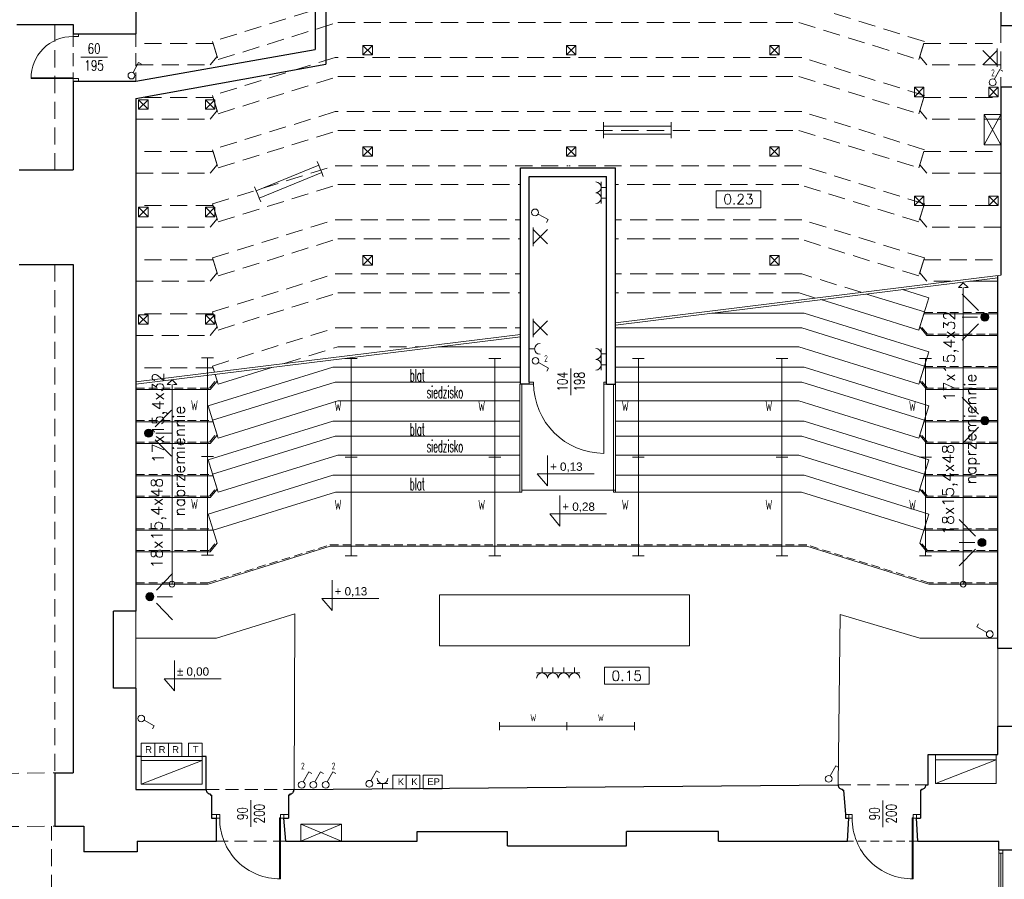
# Model space of a CAD drawing. Header units: millimetres. Extents: x 7052 to 69970, y -1719 to 15326.
# Tile 25 of 160: x 18466 to 19923, y 12388 to 13660. Entities that reach past the tile are written whole.
import ezdxf

# ---------------------------------------------------------------- set-up
doc = ezdxf.new("R2010")
doc.units = ezdxf.units.MM
doc.linetypes.add('HIDDEN', pattern=[9.525, 6.35, -3.175])
for name, color, linetype, lineweight in [('m_cienka', 7, 'Continuous', 5), ('m_drewno', 7, 'Continuous', 9), ('m_elektryka', 10, 'Continuous', 5), ('m_stolarka', 7, 'Continuous', 9), ('m_tekst', 7, 'Continuous', 13), ('m_went+klima', 1, 'Continuous', 5), ('m_wentylacja', 7, 'Continuous', 5), ('m_widok', 7, 'Continuous', 9), ('m_wymiary', 1, 'Continuous', 9), ('m_ściany', 7, 'Continuous', 30)]:
    doc.layers.add(name, color=color, linetype=linetype, lineweight=lineweight)
doc.styles.add('DIM', font='dim', dxfattribs={"width": 0.75})
doc.styles.add('ROMANS', font='Romans.shx', dxfattribs={"height": 0.2})
doc.styles.get("Standard").update_dxf_attribs({"font": 'arial.ttf'})
doc.styles.add('styl1', font='simplex.shx', dxfattribs={"width": 0.75})
doc.styles.add('TABELKA', font='arial.ttf')
doc.styles.add('XFINE', font='tahoma.ttf')

# ---------------------------------------------------------------- blocks, each defined once
blk = doc.blocks.new('drzwi 79')
at = {"layer": 'm_stolarka', "color": 0}
for p, q in [((-6.5, -5), (-6.5, -84)), ((-5, -5), (-5, -84))]:
    blk.add_line(p, q, dxfattribs=at)
for points in [[(-89, -5), (-84, -5), (-84, 5), (-89, 5)], [(-5, -5), (0, -5), (0, 5), (-5, 5)]]:
    blk.add_lwpolyline(points, close=True, dxfattribs=at)
blk.add_arc((-6, -6), 78, 179.2623, 270.7377, dxfattribs=at)
blk = doc.blocks.new('SKRZ7')
at = {"layer": 'm_stolarka', "color": 0}
for p, q in [((-212773.8, 101585.9), (-212863.8, 101585.9)), ((-212773.8, 101584.4), (-212863.8, 101584.4)), ((-212773.8, 101584.4), (-212773.8, 101585.9))]:
    blk.add_line(p, q, dxfattribs=at)
blk.add_arc((-212775, 101585.5), 88.9, 89.2623, 180.7377, dxfattribs=at)
blk = doc.blocks.new('KOTA')
for p, q in [((0, 0), (0, 50)), ((-16.6, 20), (76.8, 20)), ((-16.6, 20), (0, 0))]:
    blk.add_line(p, q)
at = {"style": 'TABELKA', "flags": 4}
blk.add_attdef('POZIOM', (1.4, 25), '', height=13.7, rotation=360, dxfattribs=at)
blk = doc.blocks.new('świetlówka 2')
at = {"layer": 'm_elektryka', "color": 0, "ltscale": 0.4}
for p, q in [((-100, -6), (-100, 0)), ((0, -6), (0, 0)), ((-100, -6), (0, -6)), ((-100, -12), (-100, -6)), ((-100, -18), (-100, -12)), ((0, -12), (0, -6)), ((0, -18), (0, -12)), ((-100, -18), (0, -18)), ((-100, -24), (-100, -18)), ((0, -24), (0, -18))]:
    blk.add_line(p, q, dxfattribs=at)
blk = doc.blocks.new('oprawa ścienna')
at = {"layer": 'm_elektryka', "color": 0}
for p, q in [((10.6, 10.6), (-10.6, -10.6)), ((-10.6, 10.6), (10.6, -10.6))]:
    blk.add_line(p, q, dxfattribs=at)
at = {"layer": 'm_elektryka', "color": 0, "ltscale": 0.4}
blk.add_line((10.6, 13.6), (10.6, -13.6), dxfattribs=at)
blk = doc.blocks.new('gniazdo z u')
at = {"layer": 'm_elektryka', "color": 0}
for p, q in [((-20, -10), (0, -10)), ((-10, -20), (-10, -10))]:
    blk.add_line(p, q, dxfattribs=at)
blk.add_arc((-10, 0), 10, 180, 0, dxfattribs=at)
blk = doc.blocks.new('właczn ik pojedynczy')
at = {"layer": 'm_elektryka', "color": 0}
for p in [(-12.4, 12.7), (0, 0)]:
    blk.add_line(p, (-14.8, 8.3), dxfattribs=at)
blk.add_circle((4.4, -2.4), 5, dxfattribs=at)
blk = doc.blocks.new('świetlówka 1')
at = {"layer": 'm_elektryka', "color": 0, "ltscale": 0.4}
for p, q in [((0, 0), (0, 6)), ((0, 0), (100, 0)), ((0, -6), (0, 0)), ((100, 0), (100, 6)), ((100, -6), (100, 0))]:
    blk.add_line(p, q, dxfattribs=at)

msp = doc.modelspace()

# ---------------------------------------------------------------- hatches: boundary and pattern name
at = {"layer": 'm_elektryka'}
h = msp.add_hatch(color=256, dxfattribs=at)
h.dxf.hatch_style = 1
h.paths.add_polyline_path([(19900.2, 13219.9, 1), (19888.2, 13219.9, 1)])
h = msp.add_hatch(color=256, dxfattribs=at)
h.dxf.hatch_style = 1
h.paths.add_polyline_path([(19900.2, 13066.9, 1), (19888.2, 13066.9, 1)])
h = msp.add_hatch(color=256, dxfattribs=at)
h.dxf.hatch_style = 1
h.paths.add_polyline_path([(18650.9, 13048.3, 1), (18662.9, 13048.3, 1)])
h = msp.add_hatch(color=256, dxfattribs=at)
h.dxf.hatch_style = 1
h.paths.add_polyline_path([(19895.9, 12886.5, 1), (19883.9, 12886.5, 1)])
h = msp.add_hatch(color=256, dxfattribs=at)
h.dxf.hatch_style = 1
h.paths.add_polyline_path([(18652.7, 12806.4, 1), (18664.7, 12806.4, 1)])

# ---------------------------------------------------------------- linework, layer by layer
at = {"layer": 'm_cienka', "linetype": 'HIDDEN', "ltscale": 4}
for p, q in [((18518, 13653), (18518, 13438)), ((19918, 13651), (19918, 13560)), ((18518, 13298), (18518, 12546)), ((18363, 12544), (18518, 12546)), ((18363, 12466), (18518, 12467)), ((18513, 12141), (18513, 12467))]:
    msp.add_line(p, q, dxfattribs=at)
at = {"layer": 'm_cienka', "linetype": 'HIDDEN', "ltscale": 3}
for p, q in [((18545, 13639), (18545, 13569)), ((18638, 13639), (18638, 13569))]:
    msp.add_line(p, q, dxfattribs=at)
at = {"layer": 'm_cienka', "ltscale": 2}
for p, q in [((18974, 13608), (18988, 13622)), ((18974, 13622), (18988, 13608)), ((19275, 13608), (19289, 13622)), ((19275, 13622), (19289, 13608)), ((19576, 13608), (19590, 13622)), ((19576, 13622), (19590, 13608)), ((18595.9, 13604.8), (18556.3, 13604.8)), ((19790, 13546), (19804, 13560)), ((19790, 13560), (19804, 13546)), ((19900, 13546), (19914, 13560)), ((19900, 13560), (19914, 13546)), ((18656, 13527.6), (18642, 13541.6)), ((18656, 13541.6), (18642, 13527.6)), ((18755, 13527.6), (18741, 13541.6)), ((18755, 13541.6), (18741, 13527.6)), ((18974, 13458.1), (18988, 13472.1)), ((18974, 13472.1), (18988, 13458.1)), ((19275, 13458.1), (19289, 13472.1)), ((19275, 13472.1), (19289, 13458.1)), ((19576, 13458.1), (19590, 13472.1)), ((19576, 13472.1), (19590, 13458.1)), ((19790, 13385), (19804, 13399)), ((19790, 13399), (19804, 13385)), ((19900, 13385), (19914, 13399)), ((19900, 13399), (19914, 13385)), ((18656, 13368.6), (18642, 13382.6)), ((18656, 13382.6), (18642, 13368.6)), ((18755, 13368.6), (18741, 13382.6)), ((18755, 13382.6), (18741, 13368.6)), ((18974, 13297.1), (18988, 13311.1)), ((18974, 13311.1), (18988, 13297.1)), ((19576, 13297.1), (19590, 13311.1)), ((19576, 13311.1), (19590, 13297.1)), ((19347.5, 13211.8), (19918, 13282.2)), ((19347.5, 13208.3), (19913.5, 13278.2)), ((19862.3, 12825), (19862.3, 13263.7)), ((19811.2, 13248.7), (19796.4, 13201)), ((18656, 13209.6), (18642, 13223.6)), ((18656, 13223.6), (18642, 13209.6)), ((18755, 13209.6), (18741, 13223.6)), ((18755, 13223.6), (18741, 13209.6)), ((18638, 13124.2), (19207, 13194.4)), ((18638, 13120.7), (19207, 13191)), ((19811.2, 13168.7), (19796.4, 13121)), ((19281.6, 13144.2), (19281.6, 13104.6)), ((18691.4, 12825), (18691.4, 13120.1)), ((19206, 13121), (19206, 12961)), ((19344.5, 12961), (19344.5, 13121)), ((19347.5, 13121), (19347.5, 12961)), ((18744.8, 13088.7), (18759.6, 13041)), ((19811.2, 13088.7), (19796.4, 13041)), ((18744.8, 13008.7), (18759.6, 12961)), ((19811.2, 13008.7), (19796.4, 12961)), ((19209, 12964), (19347.5, 12964)), ((19622.8, 12961), (19344.5, 12961)), ((19803.8, 12904.8), (19622.8, 12961)), ((19811.2, 12928.7), (19803.8, 12904.8)), ((19811.1, 12825), (19630.7, 12881)), ((19913.5, 12825), (19811.1, 12825)), ((18638, 12785), (18638, 12671)), ((18757, 12745), (18873, 12781)), ((18872, 12521), (18873, 12781)), ((19677, 12528), (19680, 12780.3)), ((19798, 12745), (19680, 12780.3)), ((18638, 12745), (18757, 12745)), ((19913.5, 12745), (19798, 12745)), ((19913.5, 12730), (19913.5, 12615)), ((18808.1, 12505.4), (18808.1, 12465.8)), ((19743.3, 12505), (19743.3, 12465.5))]:
    msp.add_line(p, q, dxfattribs=at)
at = {"layer": 'm_cienka'}
for p, q in [((19496.7, 13406.9), (19496.7, 13381.9)), ((19562.7, 13406.9), (19496.7, 13406.9)), ((19562.7, 13381.9), (19562.7, 13406.9)), ((19496.7, 13381.9), (19562.7, 13381.9)), ((19331.3, 12702), (19331.3, 12677)), ((19397.3, 12702), (19331.3, 12702)), ((19397.3, 12677), (19397.3, 12702)), ((19331.3, 12677), (19397.3, 12677))]:
    msp.add_line(p, q, dxfattribs=at)
at = {"layer": 'm_cienka', "linetype": 'HIDDEN', "ltscale": 2}
for p, q in [((19804.5, 13227), (19913.5, 13227)), ((19804.5, 13147), (19913.5, 13147)), ((18638, 13067), (18751.5, 13067)), ((19804.5, 13067), (19913.5, 13067)), ((18638, 12987), (18751.5, 12987)), ((19804.5, 12987), (19913.5, 12987)), ((18638, 12907), (18751.5, 12907)), ((19804.5, 12907), (19913.5, 12907)), ((19795, 12445), (19691, 12445))]:
    msp.add_line(p, q, dxfattribs=at)
at = {"layer": 'm_cienka', "linetype": 'HIDDEN', "ltscale": 4}
for points in [[(19804.7, 13627.7), (19804.7, 13627.7), (19623.3, 13684), (18932.7, 13684), (18751.3, 13627.7), (18751.3, 13627.7)], [(18751.3, 13627.7), (18759.6, 13600.9), (18937, 13656), (19619, 13656), (19796.4, 13600.9), (19804.7, 13627.7)], [(18638, 13593), (18747.7, 13593), (18758.2, 13605.5), (18752.1, 13625), (18638, 13625)], [(19918, 13593), (19808.3, 13593), (19797.8, 13605.5), (19803.9, 13625), (19918, 13625)], [(19804.7, 13547.7), (19804.7, 13547.7), (19623.3, 13604), (18932.7, 13604), (18751.3, 13547.7), (18751.3, 13547.7)], [(18751.3, 13547.7), (18759.6, 13520.9), (18937, 13576), (19619, 13576), (19796.4, 13520.9), (19804.7, 13547.7)], [(18638, 13513), (18747.7, 13513), (18758.2, 13525.5), (18752.1, 13545), (18645.8, 13545)], [(19918, 13513), (19808.3, 13513), (19797.8, 13525.5), (19803.9, 13545), (19918, 13545)], [(19804.7, 13467.7), (19804.7, 13467.7), (19623.3, 13524), (18932.7, 13524), (18751.3, 13467.7), (18751.3, 13467.7)], [(18751.3, 13467.7), (18759.6, 13440.9), (18937, 13496), (19619, 13496), (19796.4, 13440.9), (19804.7, 13467.7)], [(18638, 13433), (18747.7, 13433), (18758.2, 13445.5), (18752.1, 13465), (18638, 13465)], [(19918, 13433), (19808.3, 13433), (19797.8, 13445.5), (19803.9, 13465), (19918, 13465)], [(18751.3, 13387.7), (18751.3, 13387.7), (18932.7, 13444), (19277.3, 13444)], [(19804.7, 13387.7), (19804.7, 13387.7), (19623.3, 13444), (19278.7, 13444)], [(18751.3, 13387.7), (18759.6, 13360.9), (18937, 13416), (19207, 13416)], [(19804.7, 13387.7), (19796.4, 13360.9), (19619, 13416), (19347.5, 13416)], [(18638, 13353), (18747.7, 13353), (18758.2, 13365.5), (18752.1, 13385), (18638, 13385)], [(19918, 13353), (19808.3, 13353), (19797.8, 13365.5), (19803.9, 13385), (19918, 13385)], [(18751.3, 13307.7), (18751.3, 13307.7), (18932.7, 13364), (19207, 13364)], [(19804.7, 13307.7), (19804.7, 13307.7), (19623.3, 13364), (19347.5, 13364)], [(18751.3, 13307.7), (18759.6, 13280.9), (18937, 13336), (19207, 13336)], [(19804.7, 13307.7), (19796.4, 13280.9), (19619, 13336), (19347.5, 13336)], [(18638, 13273), (18747.7, 13273), (18758.2, 13285.5), (18752.1, 13305), (18638, 13305)], [(19844, 13273), (19808.3, 13273), (19797.8, 13285.5), (19803.9, 13305), (19918, 13305)], [(18751.3, 13227.7), (18751.3, 13227.7), (18932.7, 13284), (19207, 13284)], [(19711.2, 13256.7), (19623.3, 13284), (19347.5, 13284)], [(18751.3, 13227.7), (18759.6, 13200.9), (18937, 13256), (19207, 13256)], [(19643.7, 13248.3), (19619, 13256), (19347.5, 13256)], [(18638, 13193), (18747.7, 13193), (18758.2, 13205.5), (18752.1, 13225), (18638, 13225)], [(18751.3, 13147.7), (18751.3, 13147.7), (18932.7, 13204), (19207, 13204)], [(18857.4, 13151.3), (18937, 13176), (19057.5, 13176)], [(18754.2, 13138.5), (18752.1, 13145), (18638, 13145)], [(18751.3, 13147.7), (18754.2, 13138.5)]]:
    msp.add_lwpolyline(points, dxfattribs=at)
at = {"layer": 'm_cienka', "ltscale": 2}
for points in [[(19811.2, 13248.7), (19772.3, 13260.8)], [(19913.5, 13273), (19871.8, 13273)], [(19804.7, 13227.7), (19796.4, 13200.9), (19651.6, 13245.9)], [(19804.7, 13227.7), (19804.7, 13227.7), (19719.2, 13254.2)], [(19811.2, 13168.7), (19626.6, 13226), (19490.3, 13226)], [(19913.5, 13193), (19808.3, 13193), (19797.8, 13205.5), (19803.9, 13225), (19913.5, 13225)], [(19804.7, 13147.7), (19804.7, 13147.7), (19623.3, 13204), (19347.5, 13204)], [(19085.3, 13176), (19207, 13176)], [(19804.7, 13147.7), (19796.4, 13120.9), (19619, 13176), (19347.5, 13176)], [(18744.8, 13088.7), (18929.4, 13146), (19207, 13146)], [(18755.2, 13135.2), (18759.6, 13120.9), (18839, 13145.6)], [(19811.2, 13088.7), (19626.6, 13146), (19347.5, 13146)], [(19913.5, 13113), (19808.3, 13113), (19797.8, 13125.5), (19803.9, 13145), (19913.5, 13145)], [(18638, 13113), (18747.7, 13113), (18758.2, 13125.5), (18755.2, 13135.2)], [(18744.8, 12928.7), (18752.2, 12904.8), (18933.2, 12961), (19209, 12961), (19209, 13121)], [(18751.3, 13067.7), (18751.3, 13067.7), (18932.7, 13124), (19207, 13124)], [(19804.7, 13067.7), (19804.7, 13067.7), (19623.3, 13124), (19347.5, 13124)], [(18751.3, 13067.7), (18759.6, 13040.9), (18937, 13096), (19206, 13096)], [(19804.7, 13067.7), (19796.4, 13040.9), (19619, 13096), (19347.5, 13096)], [(18638, 13033), (18747.7, 13033), (18758.2, 13045.5), (18752.1, 13065), (18638, 13065)], [(18744.8, 13008.7), (18929.4, 13066), (19206, 13066)], [(19811.2, 13008.7), (19626.6, 13066), (19347.5, 13066)], [(19913.5, 13033), (19808.3, 13033), (19797.8, 13045.5), (19803.9, 13065), (19913.5, 13065)], [(18751.3, 12987.7), (18751.3, 12987.7), (18932.7, 13044), (19206, 13044)], [(19804.7, 12987.7), (19804.7, 12987.7), (19623.3, 13044), (19347.5, 13044)], [(18751.3, 12987.7), (18759.6, 12960.9), (18937, 13016), (19206, 13016)], [(19804.7, 12987.7), (19796.4, 12960.9), (19619, 13016), (19347.5, 13016)], [(18638, 12953), (18747.7, 12953), (18758.2, 12965.5), (18752.1, 12985), (18638, 12985)], [(18744.8, 12928.7), (18929.4, 12986), (19206, 12986)], [(19811.2, 12928.7), (19626.6, 12986), (19347.5, 12986)], [(19913.5, 12953), (19808.3, 12953), (19797.8, 12965.5), (19803.9, 12985), (19913.5, 12985)], [(18638, 12873), (18747.7, 12873), (18758.2, 12885.5), (18752.1, 12905), (18638, 12905)], [(19913.5, 12873), (19808.3, 12873), (19797.8, 12885.5), (19803.9, 12905), (19913.5, 12905)], [(18638, 12825), (18744.9, 12825), (18925.3, 12881), (19278, 12881)], [(19913.5, 12825), (19811.1, 12825), (19630.7, 12881), (19278, 12881)]]:
    msp.add_lwpolyline(points, dxfattribs=at)
at = {"layer": 'm_cienka'}
for points in [[(19860.3, 13263.7), (19855.1, 13263.7), (19862.3, 13270.9), (19869.5, 13263.7), (19864.3, 13263.7)], [(18689.4, 13120.1), (18684.2, 13120.1), (18691.4, 13127.3), (18698.6, 13120.1), (18693.4, 13120.1)]]:
    msp.add_lwpolyline(points, dxfattribs=at)
at = {"layer": 'm_cienka', "linetype": 'HIDDEN', "ltscale": 2}
for points in [[(19913.5, 13195), (19809.2, 13195), (19798.5, 13207.8)], [(18638, 13115), (18746.8, 13115), (18757.5, 13127.8)], [(19913.5, 13115), (19809.2, 13115), (19798.5, 13127.8)], [(18638, 13035), (18746.8, 13035), (18757.5, 13047.8)], [(19913.5, 13035), (19809.2, 13035), (19798.5, 13047.8)], [(18638, 12955), (18746.8, 12955), (18757.5, 12967.8)], [(19913.5, 12955), (19809.2, 12955), (19798.5, 12967.8)], [(18638, 12875), (18746.8, 12875), (18757.5, 12887.8)], [(18638, 12827), (18744.6, 12827), (18925, 12883), (19278, 12883)], [(19913.5, 12827), (19811.4, 12827), (19631, 12883), (19278, 12883)], [(19913.5, 12875), (19809.2, 12875), (19798.5, 12887.8)]]:
    msp.add_lwpolyline(points, dxfattribs=at)
at = {"layer": 'm_cienka', "ltscale": 2}
msp.add_lwpolyline([(19087, 12734), (19457, 12734), (19457, 12809), (19087, 12809)], close=True, dxfattribs=at)
for centre in [(18691.4, 12825), (19862.3, 12825)]:
    msp.add_circle(centre, 4.25, dxfattribs=at)
at = {"layer": 'm_drewno', "ltscale": 2}
for points in [[(18974, 13622), (18974, 13608), (18988, 13608), (18988, 13622)], [(19275, 13622), (19275, 13608), (19289, 13608), (19289, 13622)], [(19576, 13622), (19576, 13608), (19590, 13608), (19590, 13622)], [(19790, 13560), (19790, 13546), (19804, 13546), (19804, 13560)], [(19900, 13560), (19900, 13546), (19914, 13546), (19914, 13560)], [(18656, 13541.6), (18656, 13527.6), (18642, 13527.6), (18642, 13541.6)], [(18755, 13541.6), (18755, 13527.6), (18741, 13527.6), (18741, 13541.6)], [(18974, 13472.1), (18974, 13458.1), (18988, 13458.1), (18988, 13472.1)], [(19275, 13472.1), (19275, 13458.1), (19289, 13458.1), (19289, 13472.1)], [(19576, 13472.1), (19576, 13458.1), (19590, 13458.1), (19590, 13472.1)], [(19790, 13399), (19790, 13385), (19804, 13385), (19804, 13399)], [(19900, 13399), (19900, 13385), (19914, 13385), (19914, 13399)], [(18656, 13382.6), (18656, 13368.6), (18642, 13368.6), (18642, 13382.6)], [(18755, 13382.6), (18755, 13368.6), (18741, 13368.6), (18741, 13382.6)], [(18974, 13311.1), (18974, 13297.1), (18988, 13297.1), (18988, 13311.1)], [(19576, 13311.1), (19576, 13297.1), (19590, 13297.1), (19590, 13311.1)], [(18656, 13223.6), (18656, 13209.6), (18642, 13209.6), (18642, 13223.6)], [(18755, 13223.6), (18755, 13209.6), (18741, 13209.6), (18741, 13223.6)]]:
    msp.add_lwpolyline(points, close=True, dxfattribs=at)
at = {"layer": 'm_elektryka'}
for p, q in [((19918, 13520), (19893, 13520)), ((19893, 13520), (19893, 13475)), ((19918, 13475), (19893, 13520)), ((19893, 13475), (19918, 13520)), ((19918, 13520), (19918, 13475)), ((19893, 13475), (19918, 13475)), ((19884.7, 13229.6), (19860.6, 13254.1)), ((19883.5, 13219.9), (19860.6, 13219.9)), ((19884.7, 13210.2), (19860.6, 13185.7)), ((19220, 13173), (19228, 13173)), ((19884.7, 13076.6), (19860.6, 13101.1)), ((18666.4, 13057.9), (18690.5, 13082.5)), ((19883.5, 13066.9), (19860.6, 13066.9)), ((19884.7, 13057.2), (19860.6, 13032.7)), ((18667.6, 13048.3), (18690.5, 13048.3)), ((18666.4, 13038.6), (18690.5, 13014.1)), ((19880.4, 12896.2), (19856.3, 12920.7)), ((19879.2, 12886.5), (19856.3, 12886.5)), ((19880.4, 12876.8), (19856.3, 12852.3)), ((18668.2, 12816.1), (18692.3, 12840.7)), ((18668.2, 12796.8), (18692.3, 12772.2)), ((18669.4, 12806.4), (18692.3, 12806.4)), ((18736, 12590), (18716, 12590)), ((18716, 12590), (18716, 12570)), ((18736, 12570), (18736, 12590)), ((18716, 12570), (18736, 12570)), ((19091, 12542.2), (19063, 12542.2)), ((19063, 12542.2), (19063, 12522.2)), ((19091, 12522.2), (19091, 12542.2)), ((19063, 12522.2), (19091, 12522.2)), ((18882, 12445), (18882, 12470)), ((18882, 12470), (18942, 12470)), ((18942, 12445), (18882, 12470)), ((18882, 12445), (18942, 12470)), ((18942, 12470), (18942, 12445)), ((18942, 12445), (18882, 12445))]:
    msp.add_line(p, q, dxfattribs=at)
for centre in [(19894.2, 13219.9), (19894.2, 13066.9), (18656.9, 13048.3), (19889.9, 12886.5), (18658.7, 12806.4)]:
    msp.add_circle(centre, 6, dxfattribs=at)
msp.add_arc((19236, 13173), 8, 90, 270, dxfattribs=at)
at = {"layer": 'm_stolarka', "ltscale": 2}
for p, q in [((19220, 13124), (19226.5, 13124)), ((19220, 13121), (19226.5, 13121)), ((19330.5, 13124), (19334.5, 13124)), ((19330.5, 13121), (19334.5, 13121)), ((18750, 12484), (18762, 12484)), ((18757, 12479), (18757, 12484)), ((18757, 12479), (18762, 12479)), ((18762, 12479), (18762, 12484)), ((18852, 12484), (18864, 12484)), ((18852, 12479), (18852, 12484)), ((18852, 12479), (18857, 12479)), ((18857, 12479), (18857, 12484)), ((19688, 12484), (19698, 12484)), ((19693, 12479), (19693, 12484)), ((19693, 12479), (19698, 12479)), ((19698, 12479), (19698, 12484)), ((19788, 12484), (19799, 12484)), ((19788, 12479), (19788, 12484)), ((19788, 12479), (19793, 12479)), ((19793, 12479), (19793, 12484)), ((19915, 12432), (19915, 12350)), ((19921, 12432), (19921, 12350)), ((19915, 12427), (19921, 12427)), ((19918, 12427), (19918, 12355))]:
    msp.add_line(p, q, dxfattribs=at)
at = {"layer": 'm_stolarka', "ltscale": 3}
for p, q in [((19220, 13124), (19220, 13121)), ((19226.5, 13124), (19226.5, 13121)), ((19330.5, 13124), (19330.5, 13121)), ((19330.5, 13122.5), (19330.5, 13018.5))]:
    msp.add_line(p, q, dxfattribs=at)
msp.add_arc((19330.5, 13122.5), 104, 180, 270, dxfattribs=at)
at = {"layer": 'm_went+klima'}
for p, q in [((18646, 12570), (18646, 12590)), ((18666, 12590), (18646, 12590)), ((18646, 12590), (18646, 12570)), ((18666, 12570), (18666, 12590)), ((18666, 12570), (18666, 12590)), ((18686, 12590), (18666, 12590)), ((18666, 12590), (18666, 12570)), ((18686, 12570), (18686, 12590)), ((18686, 12570), (18686, 12590)), ((18706, 12590), (18686, 12590)), ((18686, 12590), (18686, 12570)), ((18706, 12570), (18706, 12590)), ((18646, 12570), (18666, 12570)), ((18666, 12570), (18686, 12570)), ((18686, 12570), (18706, 12570)), ((19038, 12542.2), (19018, 12542.2)), ((19018, 12542.2), (19018, 12522.2)), ((19038, 12522.2), (19038, 12542.2)), ((19058, 12542.2), (19038, 12542.2)), ((19038, 12542.2), (19038, 12522.2)), ((19058, 12522.2), (19058, 12542.2)), ((19018, 12522.2), (19038, 12522.2)), ((19038, 12522.2), (19058, 12522.2))]:
    msp.add_line(p, q, dxfattribs=at)
at = {"layer": 'm_wentylacja', "ltscale": 2}
for p, q in [((18646, 12564), (18646, 12570)), ((18646, 12570), (18736, 12570)), ((18736, 12564), (18646, 12529)), ((18736, 12564), (18736, 12570)), ((19821, 12565), (19821, 12573)), ((19821, 12573), (19911, 12573)), ((19911, 12565), (19821, 12530)), ((19911, 12565), (19911, 12573))]:
    msp.add_line(p, q, dxfattribs=at)
for points in [[(18736, 12564), (18736, 12529), (18646, 12529), (18646, 12564)], [(19911, 12565), (19911, 12530), (19821, 12530), (19821, 12565)]]:
    msp.add_lwpolyline(points, close=True, dxfattribs=at)
at = {"layer": 'm_widok', "linetype": 'HIDDEN', "ltscale": 3}
for p, q in [((18742, 12521), (18872, 12521)), ((19677, 12528), (19807, 12528)), ((18860, 12445), (18757, 12445))]:
    msp.add_line(p, q, dxfattribs=at)
at = {"layer": 'm_ściany', "ltscale": 2}
for p, q in [((19918, 14326), (19918, 13651)), ((18638, 13789), (18638, 13639)), ((18903, 13685), (18903, 13616)), ((18462, 13653), (18545, 13653)), ((18545, 13653), (18545, 13639)), ((18545, 13639), (18638, 13639)), ((19940, 13651), (19918, 13651)), ((18638, 13569), (18903, 13616)), ((18638, 13543.6), (18919, 13594)), ((18545, 13569), (18545, 13438)), ((18545, 13569), (18638, 13569)), ((19940, 13560), (19918, 13560)), ((18638, 13543.6), (18638, 12785)), ((18465, 13438), (18545, 13438)), ((18465, 13298), (18545, 13298)), ((18545, 13298), (18545, 12546)), ((18605, 12671), (18605, 12785)), ((18638, 12785), (18605, 12785)), ((18638, 12671), (18605, 12671)), ((18638, 12671), (18638, 12521)), ((18646, 12570), (18638, 12570)), ((18742, 12570), (18736, 12570)), ((18742, 12521), (18742, 12570)), ((18518, 12546), (18545, 12546)), ((18518, 12546), (18518, 12467)), ((18638, 12521), (18742, 12521)), ((18872, 12521), (19677, 12528)), ((19683.5, 12521.5), (19683.5, 12520)), ((19683.5, 12520), (19685, 12520)), ((19685, 12520), (19688, 12484)), ((19800.5, 12520), (19799, 12520)), ((19799, 12520), (19799, 12479)), ((19800.5, 12521.5), (19800.5, 12520)), ((18748.5, 12514.5), (18748.5, 12513)), ((18748.5, 12513), (18750, 12513)), ((18750, 12513), (18750, 12479)), ((18865.5, 12513), (18864, 12513)), ((18864, 12513), (18864, 12479)), ((18865.5, 12514.5), (18865.5, 12513)), ((18750, 12479), (18757, 12479)), ((18757, 12445), (18757, 12479)), ((18860, 12445), (18857, 12479)), ((18857, 12479), (18864, 12479)), ((19688, 12479), (19693, 12479)), ((19691, 12445), (19693, 12479)), ((19795, 12445), (19793, 12479)), ((19793, 12479), (19799, 12479)), ((18518, 12467), (18561, 12467)), ((18561, 12467), (18561, 12429)), ((19054, 12445), (19054, 12459)), ((19054, 12459), (19188, 12459)), ((19188, 12438), (19188, 12459)), ((19364, 12438), (19364, 12459)), ((19500, 12459), (19364, 12459)), ((19500, 12445), (19500, 12459)), ((18640, 12445), (18640, 12429)), ((18640, 12445), (18757, 12445)), ((18860, 12445), (19054, 12445)), ((19500, 12445), (19691, 12445)), ((19795, 12445), (19915, 12445)), ((19915, 12432), (19915, 12445)), ((18640, 12429), (18561, 12429)), ((19188, 12438), (19364, 12438)), ((19915, 12432), (19999, 12432))]:
    msp.add_line(p, q, dxfattribs=at)
at = {"layer": 'm_ściany'}
msp.add_line((18919, 13778), (18919, 13594), dxfattribs=at)
at = {"layer": 'm_ściany', "ltscale": 3}
for p, q in [((19918, 13560), (19918, 13282.2)), ((19207, 13121), (19207, 13441)), ((19207, 13441), (19347.5, 13441)), ((19347.5, 13121), (19347.5, 13441)), ((19220, 13124), (19220, 13428)), ((19220, 13428), (19334.5, 13428)), ((19334.5, 13121), (19334.5, 13428)), ((19913.5, 12730), (19913.5, 13281.6)), ((19220, 13121), (19207, 13121)), ((19334.5, 13121), (19347.5, 13121)), ((19946.5, 12730), (19913.5, 12730)), ((19913.5, 12573), (19913.5, 12615)), ((19913.5, 12615), (19946.5, 12615)), ((19810.3, 12528), (19810.3, 12573)), ((19810.3, 12573), (19913.5, 12573)), ((19807, 12528), (19810.3, 12528)), ((19688, 12484), (19688, 12479))]:
    msp.add_line(p, q, dxfattribs=at)
at = {"layer": 'm_ściany', "ltscale": 2}
for centre, start, end in [((18748.5, 12521), 179.9559, 270.0441), ((18865.5, 12521), 269.9559, 0.0441), ((19683.5, 12528), 179.9559, 270.0441), ((19800.5, 12528), 269.9559, 0.0441)]:
    msp.add_arc(centre, 6.49, start, end, dxfattribs=at)

# ---------------------------------------------------------------- block references
at = {"layer": 'm_elektryka'}
for name, p in [('oprawa ścienna', (19901.7, 13603.7)), ('świetlówka 2', (19429.8, 13508.6)), ('właczn ik pojedynczy', (19897.1, 12753.5)), ('świetlówka 1', (19175.8, 12615)), ('świetlówka 1', (19275.8, 12615))]:
    msp.add_blockref(name, p, dxfattribs=at)
for name, p, rotation in [('właczn ik pojedynczy', (18633.7, 13581.7), 270), ('właczn ik pojedynczy', (19908.2, 13571.7), 270), ('świetlówka 2', (18906.2, 13450.4), 22.22295477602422), ('właczn ik pojedynczy', (19233, 13372.5), 180), ('oprawa ścienna', (19236.5, 13338.8), 180), ('oprawa ścienna', (19236.5, 13203.8), 180), ('właczn ik pojedynczy', (19233.7, 13152.9), 180), ('właczn ik pojedynczy', (18650.3, 12623.9), 180), ('właczn ik pojedynczy', (18885.7, 12532.6), 270), ('właczn ik pojedynczy', (18902.9, 12532.6), 270), ('właczn ik pojedynczy', (18921.2, 12532.6), 270), ('właczn ik pojedynczy', (18985.8, 12534.1), 270), ('właczn ik pojedynczy', (19665.5, 12541.4), 270)]:
    msp.add_blockref(name, p, dxfattribs=dict(at, rotation=rotation))
for name, p, xscale, yscale, zscale, rotation in [('gniazdo z u', (19318.5, 13420), 0.8, 0.8, 0.8, 90), ('gniazdo z u', (19318.5, 13404), 0.8, 0.8, 0.8, 90), ('gniazdo z u', (19318.5, 13173.5), 0.8, 0.8, 0.8, 90), ('świetlówka 1', (18744, 13014), 1.46, 1.46, 1.46, 90), ('świetlówka 1', (18956.5, 13013), 1.46, 1.46, 1.46, 90), ('świetlówka 1', (19169, 13013), 1.46, 1.46, 1.46, 90), ('gniazdo z u', (19318.5, 13157.5), 0.8, 0.8, 0.8, 90), ('świetlówka 1', (19381.5, 13013), 1.46, 1.46, 1.46, 90), ('świetlówka 1', (19594, 13013), 1.46, 1.46, 1.46, 90), ('świetlówka 1', (19806.5, 13013), 1.46, 1.46, 1.46, 90), ('świetlówka 1', (18744, 12868), 1.46, 1.46, 1.46, 90), ('świetlówka 1', (18956.5, 12867), 1.46, 1.46, 1.46, 90), ('świetlówka 1', (19169, 12867), 1.46, 1.46, 1.46, 90), ('świetlówka 1', (19381.5, 12867), 1.46, 1.46, 1.46, 90), ('świetlówka 1', (19594, 12867), 1.46, 1.46, 1.46, 90), ('świetlówka 1', (19806.5, 12867), 1.46, 1.46, 1.46, 90), ('gniazdo z u', (19247, 12685.7), -0.8, 0.8, 0.8, 180), ('gniazdo z u', (19263, 12685.7), -0.8, 0.8, 0.8, 180), ('gniazdo z u', (19279, 12685.7), -0.8, 0.8, 0.8, 180), ('gniazdo z u', (19295, 12685.7), -0.8, 0.8, 0.8, 180)]:
    msp.add_blockref(name, p, dxfattribs=dict(at, xscale=xscale, yscale=yscale, zscale=zscale, rotation=rotation))
at = {"layer": 'm_elektryka', "xscale": 0.8, "yscale": 0.8, "zscale": 0.8}
msp.add_blockref('gniazdo z u', (19011, 12538.2), dxfattribs=at)
at = {"layer": 'm_stolarka', "xscale": 0.786516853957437, "yscale": 0.786516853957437, "zscale": 0.7865168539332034, "rotation": 270}
msp.add_blockref('drzwi 79', (18548.9, 13569), dxfattribs=at)
at = {"layer": 'm_stolarka', "rotation": 90}
for p in [(120436.4, 225252.9), (121372.4, 225252.9)]:
    msp.add_blockref('SKRZ7', p, dxfattribs=at)
at = {"layer": 'm_wymiary'}
ref = msp.add_blockref('KOTA', (19246.9, 12970.2), dxfattribs=dict(at, xscale=0.8999999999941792, yscale=0.8999999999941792, zscale=0.6))
ref.add_attrib('POZIOM', '+ 0,13', (19250.7, 12992.7), dxfattribs={"layer": '0', "height": 12.3, "style": 'TABELKA', "flags": 4})
ref = msp.add_blockref('KOTA', (19265.2, 12911), dxfattribs=dict(at, xscale=0.8999999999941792, yscale=0.8999999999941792, zscale=0.6))
ref.add_attrib('POZIOM', '+ 0,28', (19268.9, 12933.5), dxfattribs={"layer": '0', "height": 12.3, "style": 'TABELKA', "flags": 4})
ref = msp.add_blockref('KOTA', (18928.2, 12785.8), dxfattribs=dict(at, xscale=0.8999999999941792, yscale=0.8999999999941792, zscale=0.6))
ref.add_attrib('POZIOM', '+ 0,13', (18932, 12808.3), dxfattribs={"layer": '0', "height": 12.3, "style": 'TABELKA', "flags": 4})
ref = msp.add_blockref('KOTA', (18694.9, 12667.1), dxfattribs=dict(at, xscale=0.8999999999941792, yscale=0.8999999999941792, zscale=0.6))
ref.add_attrib('POZIOM', '%%p 0,00', (18698.6, 12689.6), dxfattribs={"layer": '0', "height": 12.3, "style": 'TABELKA', "flags": 4})

# ---------------------------------------------------------------- texts
at = {"layer": 'm_elektryka', "attachment_point": 1, "style": 'DIM'}
for s, width, gutter_width, insert, char_height in [('2', 54.427, 75, (19903.5, 13586.4), 10), ('2', 54.427, 75, (19242.1, 13163.7), 10), ('W', 79.463, 109.5, (18719.4, 13096.9), 14.6), ('W', 79.463, 109.5, (18931.9, 13095.8), 14.6), ('W', 79.463, 109.5, (19144.4, 13095.8), 14.6), ('W', 79.463, 109.5, (19356.9, 13095.8), 14.6), ('W', 79.463, 109.5, (19569.4, 13095.8), 14.6), ('W', 79.463, 109.5, (19781.9, 13095.8), 14.6), ('W', 79.463, 109.5, (18719.4, 12950.9), 14.6), ('W', 79.463, 109.5, (18931.9, 12949.8), 14.6), ('W', 79.463, 109.5, (19144.4, 12949.8), 14.6), ('W', 79.463, 109.5, (19356.9, 12949.8), 14.6), ('W', 79.463, 109.5, (19569.4, 12949.8), 14.6), ('W', 79.463, 109.5, (19781.9, 12949.8), 14.6), ('W', 54.427, 75, (19221.6, 12632.3), 10), ('W', 54.427, 75, (19321.6, 12632.3), 10), ('2', 54.427, 75, (18882.3, 12560.9), 10), ('2', 54.427, 75, (18927.7, 12561), 10)]:
    msp.add_mtext_dynamic_manual_height_columns(s, width=width, gutter_width=gutter_width, heights=[0], dxfattribs=dict(at, insert=insert, char_height=char_height))
at = {"layer": 'm_tekst', "ltscale": 3, "insert": (18576.1, 13604.8), "char_height": 15, "attachment_point": 5, "style": 'styl1'}
msp.add_mtext_dynamic_manual_height_columns('60\\P195', width=53.057, gutter_width=350, heights=[0], dxfattribs=at)
at = {"layer": 'm_tekst', "char_height": 15, "attachment_point": 5, "style": 'ROMANS'}
for s, width, heights, insert in [('0.23', 77.222, [10.5], (19529.7, 13394.4)), ('0.15', 50, [15], (19364.3, 12689.5))]:
    msp.add_mtext_dynamic_manual_height_columns(s, width=width, gutter_width=1, heights=heights, dxfattribs=dict(at, insert=insert))
at = {"layer": 'm_tekst', "char_height": 17, "attachment_point": 8, "rotation": 90, "style": 'XFINE'}
for s, insert in [('{\\Fsimplex|c238;17x15,4x32}', (19855.2, 13162.4)), ('{\\Fsimplex|c238;17x15,4x32}', (18684.3, 13071.1)), ('{\\Fsimplex|c238;naprzemiennie}', (19887, 13054.2)), ('{\\Fsimplex|c238;naprzemiennie}', (18716.1, 13006.9))]:
    msp.add_mtext(s, dxfattribs=dict(at, insert=insert))
at = {"layer": 'm_tekst', "char_height": 18, "attachment_point": 1}
for s, insert in [('{\\Fsimplex|c238;\\W0.5;blat}', (19043.3, 13143)), ('{\\Fsimplex|c238;\\W0.5;siedzisko}', (19068.3, 13118)), ('{\\Fsimplex|c238;\\W0.5;blat}', (19043.3, 13063)), ('{\\Fsimplex|c238;\\W0.5;siedzisko}', (19068.3, 13038)), ('{\\Fsimplex|c238;\\W0.5;blat}', (19043.3, 12982.2))]:
    msp.add_mtext(s, dxfattribs=dict(at, insert=insert))
at = {"layer": 'm_tekst', "ltscale": 3, "char_height": 15, "attachment_point": 5, "rotation": 90, "style": 'styl1'}
for s, insert in [('104\\P198', (19281.6, 13124.4)), ('90\\P200', (18808.1, 12485.6)), ('90\\P200', (19743.3, 12485.3))]:
    msp.add_mtext_dynamic_manual_height_columns(s, width=53.057, gutter_width=350, heights=[40], dxfattribs=dict(at, insert=insert))
at = {"layer": 'm_tekst', "char_height": 17, "width": 163.816, "attachment_point": 8, "rotation": 90, "style": 'XFINE'}
for insert in [(19853.5, 12965.1), (18682.6, 12915.1)]:
    msp.add_mtext('{\\Fsimplex|c238;18x15,4x48}', dxfattribs=dict(at, insert=insert))
at = {"layer": 'm_tekst', "color": 1, "char_height": 10, "attachment_point": 1}
for s, insert in [('R', (18651.6, 12585.4)), ('R', (18671.6, 12585.4)), ('R', (18691.6, 12585.4)), ('K', (19025.5, 12537.7)), ('K', (19045.5, 12537.7))]:
    msp.add_mtext_dynamic_manual_height_columns(s, width=54.427, gutter_width=75, heights=[0], dxfattribs=dict(at, insert=insert))
at = {"layer": 'm_tekst', "char_height": 10, "attachment_point": 1}
for s, insert in [('{\\C1;T}', (18722.2, 12585.5)), ('{\\C1;EP}', (19069.2, 12537.7))]:
    msp.add_mtext_dynamic_manual_height_columns(s, width=54.427, gutter_width=75, heights=[0], dxfattribs=dict(at, insert=insert))

doc.saveas('drawing.dxf')
